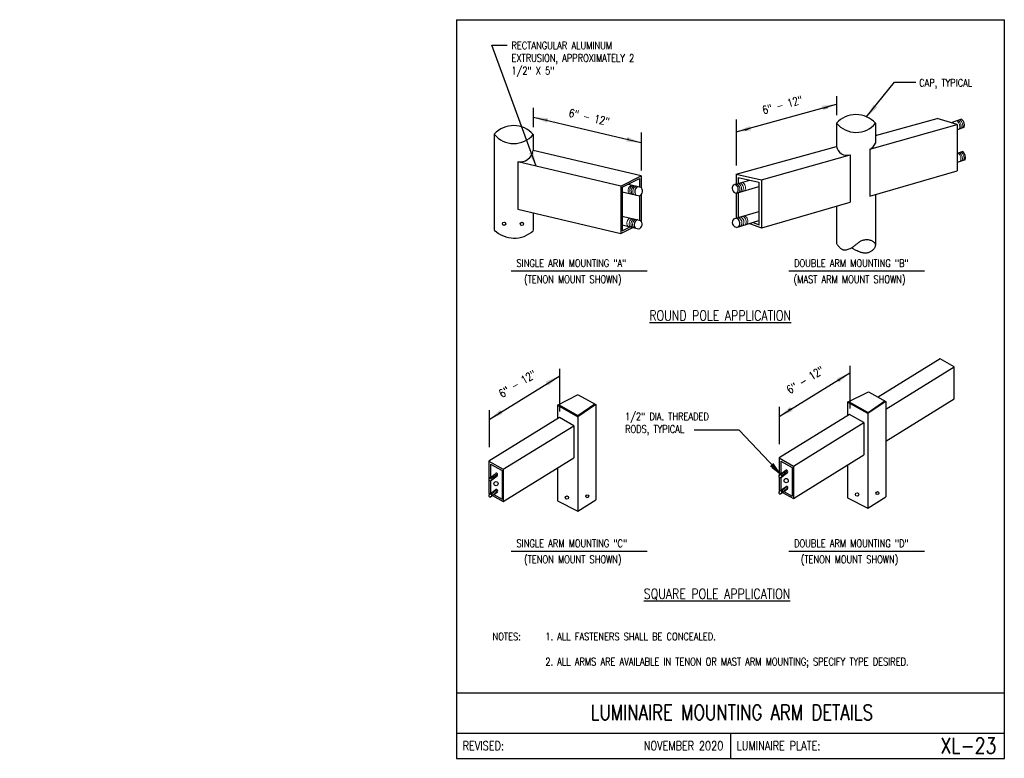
# Model space of a CAD drawing. Header units: inches. Extents: x -5.1 to 7.2, y -6.8 to 2.4.
import ezdxf
from ezdxf.enums import TextEntityAlignment as Align

# ---------------------------------------------------------------- set-up
doc = ezdxf.new("R2010")
doc.units = ezdxf.units.IN
doc.header["$MEASUREMENT"] = 0
doc.layers.add('E-DETL', color=1, linetype='CONTINUOUS', lineweight=30)
doc.layers.add('E-DETL-FINE', color=9, linetype='CONTINUOUS', lineweight=0)
doc.layers.add('E-DETL-TEXT', color=3, linetype='CONTINUOUS')
doc.layers.add('E-LUM-PLAT', color=8, linetype='CONTINUOUS')
doc.styles.add('romans', font='ROMANS.SHX', dxfattribs={"width": 0.8})
doc.styles.get("Standard").update_dxf_attribs({"font": 'ROMANS.SHX', "width": 0.8, "height": 0.125})
doc.dimstyles.get("Standard").update_dxf_attribs({"dimtxt": 0.18, "dimasz": 0.18, "dimexe": 0.18, "dimexo": 0.0625, "dimgap": 0.09, "dimtad": 0, "dimtih": 1, "dimtoh": 1, "dimdec": 4, "dimzin": 0, "dimdsep": 46, "dimtxsty": 'Standard', "dimcen": 0.09, "dimadec": 0, "dimazin": 0, "dimtfac": 1, "dimtdec": 4, "dimtofl": 0, "dimtmove": 0, "dimatfit": 3, "dimfxl": 1, "dimtolj": 1, "dimtzin": 0, "dimarcsym": 0})

msp = doc.modelspace()

# ---------------------------------------------------------------- linework, layer by layer
at = {"layer": 'E-DETL'}
for p, q in [((0.363, 2.378), (0.363, -6.81)), ((0.363, 2.378), (7.173, 2.378)), ((7.173, -6.81), (7.173, 2.378)), ((5.57, 0.936), (6.338, 1.148)), ((6.587, 1.074), (6.338, 1.148)), ((5.086, 1.091), (5.086, 0.802)), ((5.501, 0.766), (6.587, 1.074)), ((5.57, 1.089), (5.57, 0.844)), ((6.587, 1.074), (6.587, 0.497)), ((0.832, 0.954), (0.832, -0.238)), ((1.316, 0.95), (1.316, 0.751)), ((2.659, 0.435), (1.315, 0.751)), ((3.84, 0.458), (5.086, 0.802)), ((5.5, 0.766), (5.5, 0.182)), ((4.156, 0.385), (5.258, 0.697)), ((5.258, 0.697), (5.258, 0.109)), ((1.124, 0.61), (1.124, 0.019)), ((2.407, 0.309), (1.124, 0.61)), ((5.501, 0.181), (6.587, 0.497)), ((2.407, 0.309), (2.659, 0.435)), ((2.422, 0.293), (2.637, 0.401)), ((2.637, 0.401), (2.637, 0.299)), ((2.659, 0.435), (2.659, 0.291)), ((3.84, 0.458), (3.84, 0.334)), ((3.84, 0.458), (4.156, 0.384)), ((3.865, 0.415), (3.865, 0.341)), ((3.865, 0.415), (4.123, 0.357)), ((4.156, 0.385), (4.156, -0.209)), ((2.407, 0.309), (2.407, -0.281)), ((2.422, 0.293), (2.422, -0.247)), ((4.123, 0.357), (4.123, -0.17)), ((2.637, 0.187), (2.637, -0.115)), ((2.659, 0.203), (2.659, -0.128)), ((3.84, 0.221), (3.84, -0.092)), ((3.865, 0.227), (3.865, -0.084)), ((5.57, 0.197), (5.57, -0.42)), ((1.124, 0.019), (2.405, -0.281)), ((4.157, -0.211), (5.257, 0.11)), ((5.085, 0.055), (5.085, -0.407)), ((1.317, -0.026), (1.317, -0.246)), ((2.405, -0.281), (2.554, -0.207)), ((2.422, -0.247), (2.521, -0.198)), ((4.007, -0.156), (4.155, -0.21)), ((4.049, -0.143), (4.124, -0.172)), ((6.375, -1.842), (5.604, -2.316)), ((5.701, -2.466), (6.551, -1.942)), ((6.551, -1.942), (6.375, -1.842)), ((6.551, -2.338), (6.551, -1.942)), ((1.617, -2.416), (1.876, -2.286)), ((1.876, -2.287), (2.094, -2.409)), ((5.224, -2.379), (5.483, -2.249)), ((5.483, -2.249), (5.701, -2.371)), ((1.617, -2.416), (1.617, -2.588)), ((1.617, -2.417), (1.871, -2.56)), ((2.094, -2.409), (1.871, -2.56)), ((2.094, -2.409), (2.094, -3.593)), ((5.478, -2.522), (5.224, -2.379)), ((5.224, -2.379), (5.224, -2.55)), ((5.701, -2.371), (5.478, -2.522)), ((5.701, -2.865), (6.551, -2.338)), ((5.701, -2.371), (5.701, -3.555)), ((1.871, -2.56), (1.871, -3.734)), ((5.25, -2.534), (4.372, -3.074)), ((5.428, -2.634), (5.25, -2.534)), ((5.478, -2.522), (5.478, -3.696)), ((1.643, -2.572), (0.765, -3.112)), ((0.943, -3.213), (1.821, -2.672)), ((1.821, -2.672), (1.643, -2.572)), ((1.821, -2.672), (1.821, -3.073)), ((4.55, -3.175), (5.428, -2.634)), ((5.428, -2.634), (5.428, -3.035)), ((4.55, -3.579), (5.428, -3.035)), ((0.765, -3.112), (0.765, -3.327)), ((0.765, -3.112), (0.943, -3.213)), ((0.786, -3.15), (0.786, -3.312)), ((0.786, -3.15), (0.929, -3.229)), ((0.943, -3.617), (1.821, -3.073)), ((4.372, -3.074), (4.372, -3.29)), ((4.372, -3.074), (4.55, -3.175)), ((4.393, -3.112), (4.393, -3.274)), ((4.393, -3.112), (4.536, -3.191)), ((4.55, -3.175), (4.55, -3.579)), ((5.225, -3.161), (5.225, -3.568)), ((0.929, -3.229), (0.929, -3.587)), ((0.943, -3.213), (0.943, -3.617)), ((1.618, -3.198), (1.618, -3.606)), ((4.536, -3.191), (4.536, -3.549)), ((0.765, -3.35), (0.765, -3.514)), ((0.786, -3.357), (0.786, -3.507)), ((4.372, -3.312), (4.372, -3.476)), ((4.393, -3.319), (4.393, -3.469)), ((0.765, -3.514), (0.776, -3.521)), ((0.786, -3.507), (0.791, -3.51)), ((0.81, -3.54), (0.943, -3.617)), ((0.825, -3.529), (0.929, -3.587)), ((4.372, -3.476), (4.383, -3.483)), ((4.393, -3.469), (4.398, -3.472)), ((4.417, -3.502), (4.55, -3.579)), ((4.432, -3.491), (4.536, -3.549)), ((1.618, -3.606), (1.871, -3.734)), ((1.871, -3.734), (2.094, -3.593)), ((5.225, -3.568), (5.478, -3.696)), ((5.478, -3.696), (5.701, -3.555)), ((0.363, -5.997), (7.173, -5.997)), ((0.363, -6.497), (7.173, -6.497)), ((3.768, -6.497), (3.768, -6.81)), ((0.363, -6.81), (7.173, -6.81))]:
    msp.add_line(p, q, dxfattribs=at)
msp.add_lwpolyline([(5.085, -0.407), (5.089, -0.412), (5.094, -0.417), (5.098, -0.423), (5.103, -0.429), (5.108, -0.435), (5.114, -0.442), (5.121, -0.449), (5.128, -0.456), (5.134, -0.463), (5.141, -0.468), (5.147, -0.473), (5.153, -0.476), (5.159, -0.479), (5.165, -0.481), (5.17, -0.483), (5.175, -0.484), (5.18, -0.485), (5.186, -0.485), (5.193, -0.485), (5.201, -0.484), (5.21, -0.483), (5.221, -0.48), (5.232, -0.477), (5.244, -0.473), (5.255, -0.469), (5.265, -0.463), (5.275, -0.458), (5.284, -0.452), (5.293, -0.446), (5.302, -0.44), (5.31, -0.434), (5.317, -0.427), (5.325, -0.421), (5.332, -0.415), (5.339, -0.409), (5.347, -0.404), (5.354, -0.398), (5.361, -0.393), (5.368, -0.388), (5.376, -0.383), (5.384, -0.378), (5.391, -0.374), (5.4, -0.37), (5.408, -0.366), (5.417, -0.363), (5.427, -0.361), (5.437, -0.359), (5.447, -0.358), (5.457, -0.357), (5.468, -0.357), (5.48, -0.358), (5.491, -0.36), (5.502, -0.363), (5.512, -0.366), (5.521, -0.369), (5.529, -0.373), (5.536, -0.376), (5.542, -0.381), (5.547, -0.385), (5.552, -0.39), (5.557, -0.395), (5.561, -0.4), (5.564, -0.406), (5.567, -0.411), (5.569, -0.416), (5.571, -0.422), (5.571, -0.427), (5.571, -0.432), (5.569, -0.437), (5.567, -0.443), (5.565, -0.45), (5.561, -0.457), (5.557, -0.464), (5.552, -0.472), (5.546, -0.479), (5.54, -0.485), (5.534, -0.492), (5.527, -0.497), (5.519, -0.502), (5.512, -0.507), (5.504, -0.511), (5.495, -0.515), (5.487, -0.518), (5.479, -0.521), (5.471, -0.523), (5.464, -0.525), (5.456, -0.526), (5.449, -0.526), (5.441, -0.526), (5.433, -0.526), (5.425, -0.525), (5.416, -0.523), (5.406, -0.521), (5.397, -0.519), (5.388, -0.516), (5.38, -0.514), (5.371, -0.511), (5.363, -0.507), (5.354, -0.504), (5.344, -0.499), (5.333, -0.494), (5.322, -0.488), (5.311, -0.483), (5.301, -0.477), (5.292, -0.473), (5.286, -0.469), (5.28, -0.466), (5.276, -0.464), (5.273, -0.462), (5.27, -0.461)], dxfattribs=at)
for centre, radius in [((0.955, -0.161), 0.0207), ((1.176, -0.162), 0.0207), ((0.854, -3.393), 0.0261), ((4.461, -3.355), 0.0261), ((1.735, -3.566), 0.0207), ((1.988, -3.549), 0.0188), ((5.342, -3.528), 0.0207), ((5.596, -3.511), 0.0188)]:
    msp.add_circle(centre, radius, dxfattribs=at)
for centre, radius, start, end in [((5.327, 0.868), 0.329, 42.3288, 137.2533), ((1.073, 0.736), 0.325, 41.3669, 137.8135), ((5.329, 1.29), 0.314, 219.3158, 320.2657), ((1.076, 1.15), 0.313, 218.8093, 320.3705), ((1.149, 0.776), 0.168, 261.468, 351.538), ((5.218, 0.826), 0.135, 190.1521, 287.1746), ((5.433, 0.896), 0.147, 297.2103, 339.054), ((1.079, 0.014), 0.353, 225.6393, 312.4421)]:
    msp.add_arc(centre, radius, start, end, dxfattribs=at)
at = {"layer": 'E-DETL-FINE'}
for centre, radius, start, end in [((6.525, 1.048), 0.0942, 340.6834, 50.4716), ((6.542, 1.054), 0.0942, 340.6834, 50.4716), ((6.563, 1.061), 0.0942, 340.6834, 50.4716), ((6.54, 0.646), 0.0942, 340.6834, 50.4716), ((6.558, 0.652), 0.0942, 340.6834, 50.4716), ((6.578, 0.659), 0.0942, 340.6834, 50.4716), ((2.568, 0.255), 0.0715, 111.4618, 212.3562), ((2.587, 0.25), 0.0715, 111.4618, 212.3562), ((2.607, 0.246), 0.0715, 111.4618, 212.3562), ((2.625, 0.241), 0.0715, 111.4618, 212.3562), ((3.816, 0.271), 0.07, 324.4328, 66.1812), ((3.837, 0.277), 0.07, 324.4328, 66.1812), ((3.859, 0.283), 0.07, 324.4328, 66.1812), ((3.885, 0.291), 0.07, 324.4328, 66.1812), ((2.553, -0.153), 0.0726, 116.0352, 211.33), ((2.582, -0.16), 0.0726, 116.0352, 212.3575), ((2.604, -0.165), 0.0726, 116.0352, 212.3575), ((2.623, -0.169), 0.0726, 116.0352, 212.3575), ((3.841, -0.148), 0.0702, 325.7726, 66.7166), ((3.866, -0.14), 0.0702, 325.7726, 66.7166), ((3.893, -0.133), 0.0702, 325.7726, 66.7166), ((3.914, -0.126), 0.0702, 325.7726, 66.7166), ((0.804, -3.32), 0.018, 314.1313, 110.2911), ((0.817, -3.311), 0.0178, 309.1762, 108.0562), ((0.83, -3.301), 0.0178, 309.1762, 108.0562), ((0.844, -3.291), 0.0178, 319.0555, 108.0562), ((4.398, -3.292), 0.0183, 318.6787, 109.1498), ((4.411, -3.282), 0.018, 314.1319, 110.2917), ((4.424, -3.273), 0.0178, 309.1759, 108.0569), ((4.437, -3.263), 0.0178, 309.1759, 108.0569), ((4.451, -3.253), 0.0178, 319.0557, 108.0569), ((0.791, -3.33), 0.0183, 318.6787, 109.1502), ((0.795, -3.528), 0.0188, 317.683, 101.2942), ((0.811, -3.517), 0.0188, 317.683, 101.2942), ((0.826, -3.505), 0.0188, 317.683, 101.2942), ((0.842, -3.494), 0.0188, 317.683, 101.2942), ((4.402, -3.49), 0.0188, 317.683, 101.2949), ((4.418, -3.479), 0.0188, 317.683, 101.2949), ((4.433, -3.467), 0.0188, 317.683, 101.2949), ((4.449, -3.456), 0.0188, 317.683, 101.2949)]:
    msp.add_arc(centre, radius, start, end, dxfattribs=at)
at = {"layer": 'E-DETL-TEXT'}
for p, q in [((5.457, 1.165), (5.807, 1.6)), ((5.807, 1.6), (6.072, 1.6)), ((5.086, 1.426), (5.086, 1.192)), ((1.316, 1.28), (1.316, 1.042)), ((3.841, 0.982), (5.085, 1.327)), ((4.911, 1.279), (4.973, 1.284)), ((1.319, 1.166), (2.655, 0.849)), ((1.494, 1.125), (1.473, 1.134)), ((3.84, 1.137), (3.84, 0.564)), ((4.015, 1.028), (3.949, 1)), ((2.48, 0.89), (2.506, 0.89)), ((2.658, 0.975), (2.658, 0.5)), ((1.044, -0.748), (2.731, -0.748)), ((4.495, -0.748), (6.182, -0.748)), ((5.251, -1.929), (5.251, -2.46)), ((0.767, -2.596), (1.646, -2.054)), ((1.644, -1.965), (1.644, -2.497)), ((4.374, -2.558), (5.253, -2.016)), ((1.488, -2.148), (1.518, -2.136)), ((5.101, -2.112), (5.122, -2.106)), ((4.374, -2.439), (4.374, -2.903)), ((0.767, -2.478), (0.767, -2.941)), ((0.919, -2.501), (0.888, -2.518)), ((4.527, -2.464), (4.488, -2.475)), ((3.878, -2.726), (3.318, -2.726)), ((4.407, -3.288), (3.878, -2.726)), ((4.407, -3.288), (4.286, -3.196)), ((1.044, -4.233), (2.731, -4.233)), ((4.495, -4.233), (6.182, -4.233))]:
    msp.add_line(p, q, dxfattribs=at)
for points in [[(4.903, 1.308), (4.919, 1.25), (5.085, 1.327)], [(5.594, 1.286), (5.548, 1.324), (5.457, 1.165)], [(1.487, 1.096), (1.501, 1.154), (1.319, 1.166)], [(4.023, 0.999), (4.007, 1.057), (3.841, 0.982)], [(2.487, 0.92), (2.473, 0.861), (2.655, 0.849)], [(1.472, -2.123), (1.504, -2.174), (1.641, -2.053)], [(5.085, -2.086), (5.116, -2.137), (5.253, -2.016)], [(4.543, -2.489), (4.511, -2.438), (4.374, -2.558)], [(0.935, -2.526), (0.903, -2.476), (0.767, -2.596)], [(4.301, -3.135), (4.258, -3.176), (4.403, -3.286)]]:
    msp.add_solid(points, dxfattribs=at)
at = {"layer": 'E-LUM-PLAT'}
for p, q in [((6.642, 1.141), (6.512, 1.096)), ((6.671, 1.036), (6.587, 1.009)), ((6.656, 0.737), (6.587, 0.714)), ((6.685, 0.634), (6.587, 0.602)), ((3.806, 0.324), (4.009, 0.382)), ((2.501, 0.331), (2.655, 0.294)), ((3.843, 0.22), (4.123, 0.305)), ((2.423, 0.236), (2.636, 0.187)), ((2.422, -0.065), (2.649, -0.118)), ((3.809, -0.101), (4.123, -0.009)), ((3.844, -0.205), (4.123, -0.121)), ((2.422, -0.174), (2.626, -0.224)), ((1.63, -2.41), (1.872, -2.545)), ((1.872, -2.545), (2.082, -2.402)), ((5.237, -2.372), (5.479, -2.507)), ((5.479, -2.507), (5.689, -2.364)), ((0.771, -3.323), (0.851, -3.265)), ((0.785, -3.357), (0.868, -3.294)), ((4.378, -3.285), (4.458, -3.227)), ((4.392, -3.319), (4.476, -3.256)), ((4.376, -3.488), (4.46, -3.427)), ((0.769, -3.526), (0.853, -3.464)), ((0.784, -3.559), (0.871, -3.496)), ((4.392, -3.521), (4.478, -3.458))]:
    msp.add_line(p, q, dxfattribs=at)
for centre, radius, start, end in [((6.582, 1.068), 0.0942, 340.6834, 50.4716), ((6.596, 0.665), 0.0942, 340.6834, 50.4716), ((2.649, 0.236), 0.0715, 111.4618, 212.3562), ((2.609, 0.247), 0.0662, 293.8346, 45.4449), ((3.851, 0.282), 0.062, 136.3906, 262.1136), ((3.796, 0.266), 0.07, 322.4174, 66.1812), ((2.644, -0.174), 0.0726, 116.0352, 212.3575), ((2.61, -0.165), 0.0613, 285.2955, 50.9151), ((3.852, -0.144), 0.0609, 134.3943, 262.9118), ((3.815, -0.155), 0.0702, 325.7726, 66.7166), ((0.857, -3.281), 0.0174, 312.2625, 110.7775), ((4.388, -3.301), 0.0185, 122.6412, 286.2915), ((4.387, -3.3), 0.0185, 318.2962, 107.3732), ((4.464, -3.243), 0.0174, 312.2628, 110.7775), ((0.781, -3.339), 0.0185, 122.6406, 286.2919), ((0.78, -3.338), 0.0185, 318.2964, 107.3732), ((4.464, -3.445), 0.0188, 317.683, 101.2949), ((0.781, -3.541), 0.0188, 129.6669, 281.4616), ((0.782, -3.538), 0.0188, 317.683, 101.2942), ((0.857, -3.483), 0.0188, 317.683, 101.2942), ((4.388, -3.503), 0.0188, 129.6666, 281.4609), ((4.389, -3.5), 0.0188, 317.683, 101.2949)]:
    msp.add_arc(centre, radius, start, end, dxfattribs=at)

# ---------------------------------------------------------------- texts
at = {"layer": 'E-DETL', "style": 'romans', "width": 0.8}
msp.add_text('LUMINAIRE MOUNTING ARM DETAILS', height=0.1875, dxfattribs=at).set_placement((3.785, -6.333), align=Align.CENTER)
for s, p in [('REVISED:', (0.44, -6.653)), ('LUMINAIRE PLATE:', (3.845, -6.653))]:
    msp.add_text(s, height=0.11, dxfattribs=at).set_placement(p, align=Align.MIDDLE_LEFT)
for s, height, p in [('NOVEMBER 2020', 0.11, (3.679, -6.653)), ('XL-23', 0.1969, (7.074, -6.653))]:
    msp.add_text(s, height=height, dxfattribs=at).set_placement(p, align=Align.MIDDLE_RIGHT)
at = {"layer": 'E-DETL', "insert": (-5.067, 0.705), "char_height": 0.125, "attachment_point": 4}
msp.add_mtext('\\A1;  \\P ', dxfattribs=at)
at = {"layer": 'E-DETL-TEXT', "style": 'romans', "width": 0.8}
for rotation, p in [(15.5141, (4.18, 1.201)), (346.9627, (1.751, 1.174)), (31.6621, (0.928, -2.328)), (31.6621, (4.506, -2.28))]:
    msp.add_text('6" - 12"', height=0.1, rotation=rotation, dxfattribs=at).set_placement(p)
for s, p in [('%%UROUND POLE APPLICATION', (2.76, -1.364)), ('%%USQUARE POLE APPLICATION', (2.691, -4.826))]:
    msp.add_text(s, height=0.125, dxfattribs=at).set_placement(p)
at = {"layer": 'E-DETL-TEXT', "char_height": 0.09375, "attachment_point": 1, "style": 'romans'}
for s, width, heights, insert in [('RECTANGULAR ALUMINUM EXTRUSION, APPROXIMATELY 2 1/2" X 5"', 1.66462, [0.486], (1.046, 2.104)), ('CAP, TYPICAL', 2.14337, [6.684], (6.115, 1.64)), ('SINGLE ARM MOUNTING "A"', 1.84859, [6.684], (1.108, -0.604)), ('DOUBLE ARM MOUNTING "B"', 1.84859, [6.684], (4.559, -0.604)), ('(TENON MOUNT SHOWN)', 1.78516, [6.684], (1.203, -0.804)), ('(MAST ARM MOUNT SHOWN)', 1.78516, [6.684], (4.553, -0.804)), ('1/2" DIA. THREADED RODS, TYPICAL', 1.20782, [0.339], (2.458, -2.511)), ('SINGLE ARM MOUNTING "C"', 1.84859, [6.684], (1.108, -4.089)), ('DOUBLE ARM MOUNTING "D"', 1.84859, [6.684], (4.559, -4.089)), ('(TENON MOUNT SHOWN)', 1.78516, [6.684], (1.203, -4.288)), ('(TENON MOUNT SHOWN)', 1.78516, [6.684], (4.643, -4.288)), ('\\pxi-3,l4,t4;NOTES:^I1. ALL FASTENERS SHALL BE CONCEALED.\\P\\P^I^I2. ALL ARMS ARE AVAILABLE IN TENON OR MAST ARM MOUNTING; SPECIFY TYPE DESIRED.', 6.15303, [6.684], (0.717, -5.248))]:
    msp.add_mtext_dynamic_manual_height_columns(s, width=width, gutter_width=0.469, heights=heights, dxfattribs=dict(at, insert=insert))
at = {"layer": 'E-DETL-TEXT', "insert": (-2.416, -0.138), "char_height": 0.125, "attachment_point": 4}
msp.add_mtext('\\A1;', dxfattribs=at)

# ---------------------------------------------------------------- leaders
at = {"layer": 'E-DETL-TEXT'}
msp.add_leader([(1.352, 0.556), (0.801, 2.062), (0.992, 2.062)], dimstyle='Standard', override={"dimtmove": 2}, dxfattribs=at)

doc.saveas('drawing.dxf')
